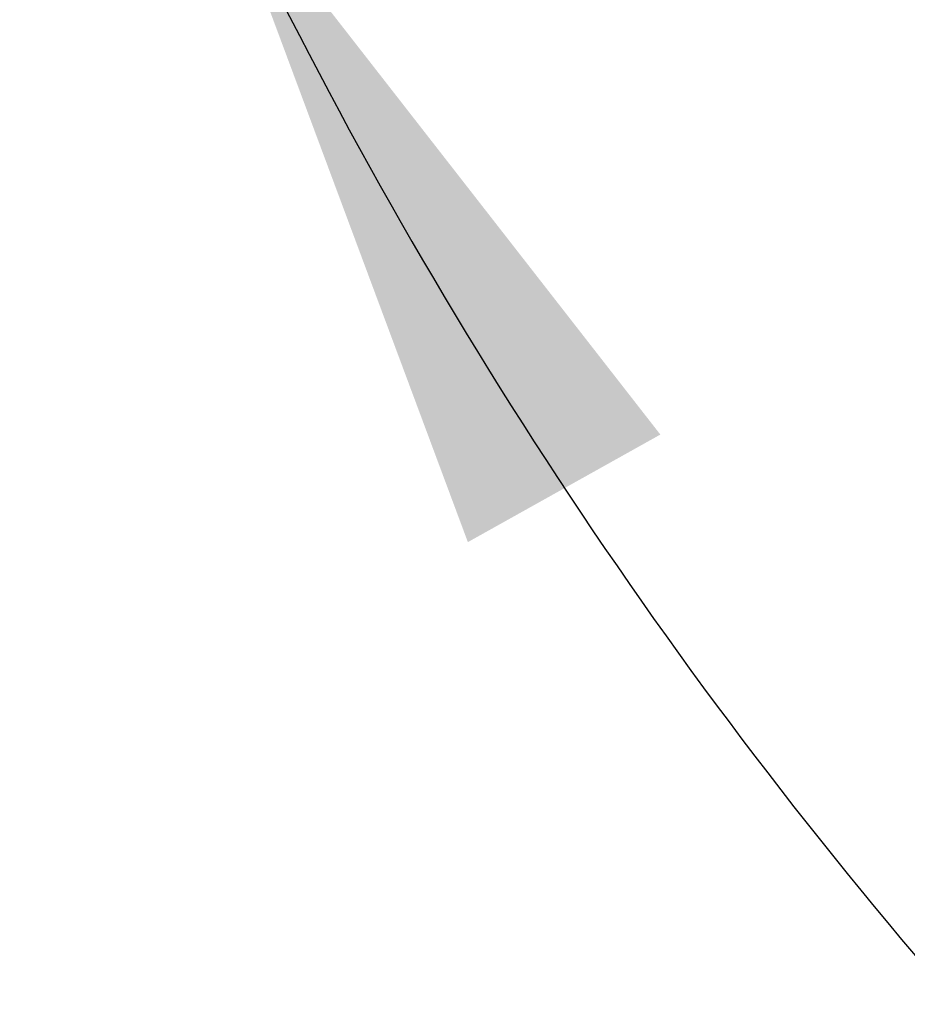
# Model space of a CAD drawing. Header units: inches. Extents: x 0.2 to 10.8, y 0.2 to 8.2.
# Tile 91 of 98: x 5.989 to 6.15, y 4.998 to 5.176. Entities that reach past the tile are written whole.
import ezdxf

# ---------------------------------------------------------------- set-up
doc = ezdxf.new("R2010")
doc.units = ezdxf.units.IN
doc.header["$MEASUREMENT"] = 0
doc.layers.add('DIMENSIONS', color=140, linetype='Continuous')
doc.styles.add('SLDTEXTSTYLE0', font='TXT', dxfattribs={"width": 0.7})
doc.dimstyles.new('SLDDIMSTYLE4', dxfattribs={"dimtxt": 0.084961, "dimasz": 0.13, "dimexe": 0, "dimexo": 0.0625, "dimgap": 0.02124, "dimtad": 0, "dimtih": 1, "dimtoh": 1, "dimdec": 4, "dimlfac": 12, "dimzin": 12, "dimdsep": 46, "dimtxsty": 'SLDTEXTSTYLE0', "dimsah": 1, "dimcen": 0.09, "dimadec": 0, "dimazin": 3, "dimtfac": 1, "dimtdec": 0, "dimtofl": 0, "dimtmove": 0, "dimatfit": 3, "dimfxl": 0, "dimfrac": 2, "dimtolj": 1, "dimtzin": 12, "dimarcsym": 0})

# ---------------------------------------------------------------- blocks, each defined once
blk = doc.blocks.new('_D_15')
at = {"layer": 'DIMENSIONS'}
blk.add_line((6.64179, 5.57765), (5.81635, 5.57765), dxfattribs=at)
for start, end in [(163.90832, 180), (205, 221.09168)]:
    blk.add_arc((6.82392, 5.57765), 0.88257, start, end, dxfattribs=at)
for points in [[(5.94135, 5.57765), (5.9708, 5.70584), (5.9309, 5.70876)], [(6.02404, 5.20466), (6.06998, 5.08141), (6.1049, 5.10092)]]:
    blk.add_solid(points, dxfattribs=at)
at = {"layer": 'DIMENSIONS', "insert": (5.8572, 5.44707), "char_height": 0.083333, "attachment_point": 1, "style": 'SLDTEXTSTYLE0'}
blk.add_mtext('25°', dxfattribs=at)

msp = doc.modelspace()

# ---------------------------------------------------------------- dimensions: what is measured, and where the dimension line sits
at = {"layer": 'DIMENSIONS'}
dim = msp.add_angular_dim_2l(base=(5.95004, 5.7011765), line1=((6.691786, 5.5776478), (6.8239186, 5.5776478)), line2=((5.853767, 5.1252587), (6.8239186, 5.5776478)), dimstyle='SLDDIMSTYLE4', dxfattribs=at)
dim.commit()
dim.dimension.update_dxf_attribs({"geometry": '_D_15', "text_midpoint": (5.9579743, 5.4071673), "dimtype": 162})

doc.saveas('drawing.dxf')
